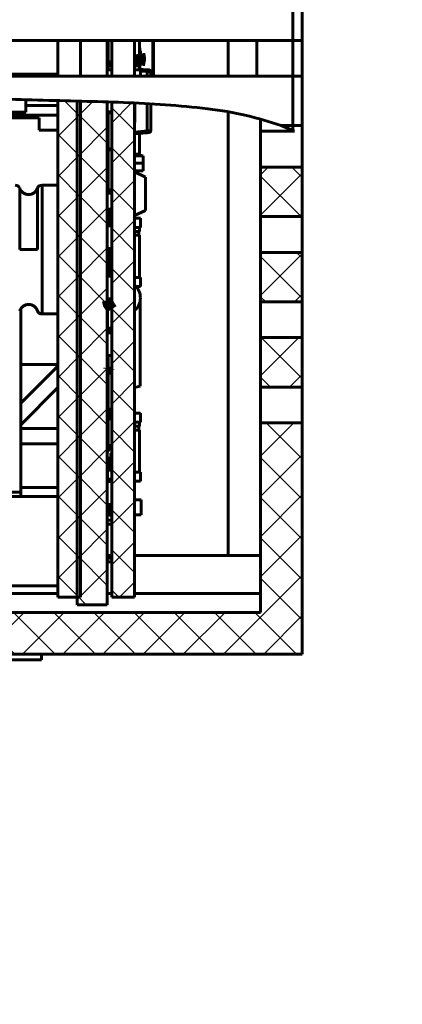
# Model space of a CAD drawing. Header units: millimetres. Extents: x 0 to 420, y 0 to 297.
# Tile 45 of 66: x 227 to 247, y 161 to 213. Entities that reach past the tile are written whole.
import ezdxf

# ---------------------------------------------------------------- set-up
doc = ezdxf.new("R2010")
doc.units = ezdxf.units.MM
doc.linetypes.add('K5LT_BASIC', pattern=[0])
doc.layers.add('Системный слой', color=7, linetype='Continuous')
pattern_1 = [(45, (-10.49340000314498, -64.3477933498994), (-1.060660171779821, 1.060660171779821), []), (135, (-10.49340000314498, -64.3477933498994), (-1.060660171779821, -1.060660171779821), [])]

msp = doc.modelspace()

# ---------------------------------------------------------------- hatches: boundary and pattern name
at = {"layer": 'Системный слой'}
h = msp.add_hatch(dxfattribs=at)
h.set_pattern_fill('', color=256, angle=45, style=0, pattern_type=0)
h.set_pattern_definition(pattern_1)
h.paths.add_polyline_path([(200.6041593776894, 182.0039005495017), (199.6041593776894, 182.0039005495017), (199.6041593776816, 209.8486163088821), (198.854368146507, 209.7463388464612), (198.1208267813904, 209.6278355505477), (197.4041593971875, 209.4923573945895), (197.4041593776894, 184.8039005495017), (195.1981620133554, 184.8039005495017), (195.1981620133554, 182.8039005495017), (197.9041593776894, 182.8039005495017), (197.9041593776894, 179.8039005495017), (242.0541593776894, 179.8039005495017), (242.0541593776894, 192.0034988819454), (239.8541593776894, 192.0034988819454), (239.8541593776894, 182.0039005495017), (204.7041593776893, 182.0039005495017), (204.7041593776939, 210.168081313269), (204.3013967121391, 210.1614622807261), (203.9013739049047, 210.1523055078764), (203.504159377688, 210.1405288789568), (203.5041593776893, 182.0039005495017), (201.8041593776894, 182.0039005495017), (201.804159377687, 210.0563579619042), (201.4004837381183, 210.0273883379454), (201.000456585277, 209.9948830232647), (200.6041593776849, 209.9587442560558)])
h = msp.add_hatch(dxfattribs=at)
h.set_pattern_fill('', color=256, angle=45, style=0, pattern_type=0)
h.set_pattern_definition(pattern_1)
h.paths.add_polyline_path([(229.1541593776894, 182.8039005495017), (230.3541593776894, 182.8039005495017), (230.3541593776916, 208.9837968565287), (229.955970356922, 208.9938527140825), (229.5559212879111, 209.0037282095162), (229.1541593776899, 209.0135888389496)])
h = msp.add_hatch(dxfattribs=at)
h.set_pattern_fill('', color=256, angle=45, style=0, pattern_type=0)
h.set_pattern_definition(pattern_1)
h.paths.add_polyline_path([(230.1691601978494, 182.4039013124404), (231.7605997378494, 182.4039013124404), (231.7605997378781, 208.9438454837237), (231.2342375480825, 208.9598950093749), (230.70363776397, 208.9746476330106), (230.1691601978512, 208.9885078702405)])
h = msp.add_hatch(dxfattribs=at)
h.set_pattern_fill('', color=256, angle=45, style=0, pattern_type=0)
h.set_pattern_definition(pattern_1)
h.paths.add_polyline_path([(232.0041593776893, 182.8039005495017), (233.2041593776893, 182.8039005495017), (233.2041593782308, 208.8887752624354), (232.8073011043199, 208.9059046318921), (232.4072452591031, 208.921522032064), (232.0041593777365, 208.935815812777)])
h = msp.add_hatch(dxfattribs=at)
h.set_pattern_fill('', color=256, angle=45, style=0, pattern_type=0)
h.set_pattern_definition(pattern_1)
h.paths.add_polyline_path([(239.8541593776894, 202.8926843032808), (242.0541593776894, 202.8926843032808), (242.0541593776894, 205.5034988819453), (239.8541593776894, 205.5034988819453)])
h = msp.add_hatch(dxfattribs=at)
h.set_pattern_fill('', color=256, angle=45, style=0, pattern_type=0)
h.set_pattern_definition(pattern_1)
h.paths.add_polyline_path([(239.8541593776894, 198.3926843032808), (242.0541593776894, 198.3926843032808), (242.0541593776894, 201.0034988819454), (239.8541593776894, 201.0034988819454)])
h = msp.add_hatch(dxfattribs=at)
h.set_pattern_fill('', color=256, angle=45, style=0, pattern_type=0)
h.set_pattern_definition(pattern_1)
h.paths.add_polyline_path([(239.8541593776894, 193.8926843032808), (242.0541593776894, 193.8926843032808), (242.0541593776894, 196.5034988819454), (239.8541593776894, 196.5034988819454)])

# ---------------------------------------------------------------- linework, layer by layer
at = {"layer": 'Системный слой', "linetype": 'K5LT_BASIC', "lineweight": 60}
for p, q in [((241.5541593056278, 214.8039017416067), (241.5541593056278, 212.1930841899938)), ((242.0541584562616, 212.1930841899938), (242.0541584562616, 214.8039017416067)), ((241.5541593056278, 212.1930841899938), (204.8541592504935, 212.1930841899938)), ((229.1541598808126, 210.3039000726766), (229.1541598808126, 212.1930841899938)), ((230.3541597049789, 210.3039000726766), (230.3541597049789, 212.1930841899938)), ((231.7606002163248, 212.1930841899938), (231.7606002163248, 210.3039000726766)), ((231.8205997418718, 212.1930841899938), (231.8205997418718, 211.0541213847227)), ((232.0041596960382, 210.3039000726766), (232.0041596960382, 212.1930841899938)), ((233.2041595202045, 210.3039000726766), (233.2041595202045, 212.1930841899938)), ((233.4605991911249, 212.1930841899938), (233.4605991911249, 211.0541213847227)), ((234.1649584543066, 212.1930841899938), (234.1649584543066, 210.3039000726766)), ((234.2105988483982, 212.1930841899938), (234.2105988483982, 210.3039000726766)), ((238.1541594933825, 210.3039000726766), (238.1541594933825, 212.1930841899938)), ((239.654158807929, 212.1930841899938), (239.654158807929, 210.3039000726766)), ((241.5541593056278, 212.1930841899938), (242.0541584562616, 212.1930841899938)), ((241.5541593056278, 210.3039000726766), (241.5541593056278, 212.1930841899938)), ((242.0541584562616, 210.3039000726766), (242.0541584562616, 212.1930841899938)), ((231.7606002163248, 212.0038878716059), (231.8205997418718, 211.9975846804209)), ((233.4605991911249, 211.8039813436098), (233.4750346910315, 211.8039813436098)), ((233.4683664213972, 211.6336871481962), (233.5155993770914, 211.6336871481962)), ((233.4850855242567, 211.7939826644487), (233.4712311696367, 211.7939826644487)), ((233.4850855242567, 211.7939826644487), (233.4850855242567, 211.6336871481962)), ((233.5155993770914, 211.6336871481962), (233.5155993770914, 211.2215582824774)), ((231.8205997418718, 211.0541213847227), (232.0041596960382, 211.0541213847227)), ((231.8405989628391, 211.0541213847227), (231.8405989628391, 210.8541217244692)), ((233.2041595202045, 211.0541213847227), (233.4605991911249, 211.0541213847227)), ((233.4405999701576, 211.0541213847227), (233.4405999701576, 210.8541217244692)), ((233.5155993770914, 211.2140816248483), (233.4717322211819, 211.4876594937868)), ((233.4850855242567, 210.9850209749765), (233.4850855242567, 210.6774721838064)), ((233.5135132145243, 211.1536872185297), (233.5155993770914, 211.1536872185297)), ((233.5155993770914, 211.2066049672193), (233.5155993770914, 211.1536872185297)), ((231.7655995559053, 210.5614405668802), (231.7606002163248, 210.5614405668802)), ((231.7655995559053, 210.6341209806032), (231.7655995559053, 210.3039000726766)), ((232.0041596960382, 210.6341209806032), (231.7655995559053, 210.6341209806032)), ((231.8205997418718, 210.8541217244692), (231.8205997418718, 210.6341209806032)), ((232.0041596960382, 210.8541217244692), (231.8205997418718, 210.8541217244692)), ((231.8205997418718, 210.6341209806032), (232.0041596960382, 210.6341209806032)), ((232.0041596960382, 210.8541217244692), (231.8405989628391, 210.8541217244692)), ((233.4605991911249, 210.8541217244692), (233.2041595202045, 210.8541217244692)), ((233.2041595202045, 210.8541217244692), (233.4605991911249, 210.8541217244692)), ((233.4405999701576, 210.8541217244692), (233.2041595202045, 210.8541217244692)), ((233.5155993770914, 210.6341209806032), (233.2041595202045, 210.6341209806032)), ((233.2041595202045, 210.6341209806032), (233.5155993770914, 210.6341209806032)), ((233.2041595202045, 210.6341209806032), (233.4605991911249, 210.6341209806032)), ((233.4605991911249, 210.8541217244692), (233.4605991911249, 210.6341209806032)), ((233.8791411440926, 210.6429946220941), (233.4605991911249, 210.679614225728)), ((233.4605991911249, 210.6796105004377), (233.8791411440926, 210.6429946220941)), ((233.5155993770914, 210.6341209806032), (233.5155993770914, 210.3039000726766)), ((233.8802494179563, 210.5433729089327), (233.5155993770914, 210.5752762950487)), ((233.8791411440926, 210.6429946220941), (233.9693155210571, 210.635104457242)), ((233.9693155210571, 210.635104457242), (233.8791411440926, 210.6429946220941)), ((233.8802494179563, 210.5433729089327), (233.8802494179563, 210.3039000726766)), ((234.0606000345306, 210.5354864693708), (234.0606000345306, 210.3039000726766)), ((234.0607006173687, 210.5354864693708), (234.0606000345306, 210.5354864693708)), ((234.0607006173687, 210.5354864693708), (234.0607006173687, 210.3039000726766)), ((204.8541592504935, 210.3039000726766), (241.5541593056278, 210.3039000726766)), ((208.1691602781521, 210.4038421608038), (229.1541598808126, 210.4038421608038)), ((227.4691589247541, 210.4038421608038), (227.4691589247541, 210.3039000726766)), ((228.3230811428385, 210.4038421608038), (228.3230811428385, 210.3039522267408)), ((228.3230811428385, 210.3039522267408), (229.1541598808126, 210.3039522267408)), ((241.5541593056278, 210.3039000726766), (241.5541593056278, 207.6930862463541)), ((242.0541584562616, 210.3039000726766), (241.5541593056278, 210.3039000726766)), ((242.0541584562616, 207.6930862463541), (242.0541584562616, 210.3039000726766)), ((227.4691589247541, 209.0676289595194), (227.4691589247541, 208.4040839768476)), ((229.1541598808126, 182.8039002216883), (229.1541598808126, 209.0135898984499)), ((230.1691599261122, 182.4039009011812), (230.1691599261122, 208.9885075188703)), ((230.3541597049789, 182.8039002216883), (230.3541597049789, 208.9837950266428)), ((231.7606002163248, 182.4039009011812), (231.7606002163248, 208.9438450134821)), ((232.0041596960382, 182.8039002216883), (232.0041596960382, 208.9358170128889)), ((225.6506631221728, 208.4040839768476), (227.4691589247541, 208.4040839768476)), ((227.4691589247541, 208.4040839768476), (225.6887318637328, 208.4040839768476)), ((227.4691589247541, 208.7553229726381), (229.1541598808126, 208.7553229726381)), ((231.7606002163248, 208.4239807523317), (232.0041596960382, 208.4239807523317)), ((233.2041595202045, 182.8039002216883), (233.2041595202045, 208.8887740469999)), ((233.2205992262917, 208.8641796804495), (233.2205992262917, 207.8584407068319)), ((233.8802494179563, 207.4144233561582), (233.8802494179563, 208.8363666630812)), ((234.0606000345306, 207.4223097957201), (234.0606000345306, 208.828763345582)), ((234.1649584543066, 208.8396635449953), (234.0607006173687, 208.8305440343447)), ((234.0607006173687, 208.8287558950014), (234.0607006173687, 207.4223097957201)), ((238.1541594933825, 185.0039002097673), (238.1541594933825, 208.3917644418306)), ((225.6391584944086, 208.2542751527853), (229.1541598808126, 208.2542751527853)), ((228.1691595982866, 208.1040863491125), (225.6391584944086, 208.1040863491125)), ((228.1691595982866, 207.454086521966), (228.1691595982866, 208.1040863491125)), ((231.8105992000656, 208.0739822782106), (231.7606002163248, 208.0739822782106)), ((231.7606002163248, 208.0538098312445), (231.7655995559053, 208.0538098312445)), ((231.7655995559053, 207.8039881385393), (231.7655995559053, 208.0739822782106)), ((231.7856006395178, 207.8039881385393), (231.7856006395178, 208.0739822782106)), ((232.0041596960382, 208.3739836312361), (231.8105992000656, 208.3739836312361)), ((231.8105992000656, 208.3739836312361), (231.8105992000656, 206.4739812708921)), ((231.8105992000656, 208.3739836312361), (231.8105992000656, 208.0739822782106)), ((231.8105992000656, 208.0739822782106), (231.8105992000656, 206.7739826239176)), ((239.8541584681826, 207.3926825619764), (239.8541584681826, 208.0421757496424)), ((229.1541598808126, 207.454086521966), (228.1691595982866, 207.454086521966)), ((231.7606002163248, 207.8039881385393), (231.7805994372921, 207.8039881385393)), ((231.7805994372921, 207.8039881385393), (231.7606002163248, 207.8039881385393)), ((231.8105992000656, 207.553827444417), (231.7606002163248, 207.553827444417)), ((231.8105992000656, 207.353771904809), (231.7606002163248, 207.353771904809)), ((231.7856006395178, 207.8039881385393), (231.7655995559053, 207.8039881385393)), ((231.8105992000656, 207.8039881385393), (231.7805994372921, 207.8039881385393)), ((231.7805994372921, 207.8039881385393), (231.7805994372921, 207.553827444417)), ((231.8105992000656, 207.8039881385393), (231.7856006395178, 207.8039881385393)), ((233.2205992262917, 207.8584407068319), (233.2041595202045, 207.8584407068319)), ((233.2041595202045, 207.3552731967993), (233.8802494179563, 207.4144233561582)), ((234.0607006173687, 207.4223097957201), (234.0606000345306, 207.4223097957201)), ((239.8541584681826, 207.3926825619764), (241.6512664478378, 207.3926825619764)), ((239.8541584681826, 205.5034984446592), (239.8541584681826, 207.3926825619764)), ((241.5541593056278, 207.6930862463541), (240.9367594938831, 207.6930862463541)), ((241.5541593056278, 207.437561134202), (240.9367594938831, 207.6930862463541)), ((241.5303137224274, 207.4435364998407), (241.6512664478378, 207.3926825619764)), ((241.5541593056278, 207.6930862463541), (242.0541584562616, 207.6930862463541)), ((241.5541593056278, 207.437561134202), (241.5541593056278, 207.6930862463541)), ((242.0541584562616, 205.5034984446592), (242.0541584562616, 207.6930862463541)), ((231.7606002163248, 206.9537725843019), (231.8105992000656, 206.9537725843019)), ((231.8105992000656, 206.8287816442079), (231.7606002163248, 206.8287816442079)), ((231.7655995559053, 206.8287816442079), (231.7655995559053, 206.9537725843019)), ((231.7975997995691, 206.8287816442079), (231.7975997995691, 206.9537725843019)), ((233.8791411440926, 207.3148016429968), (233.2041595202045, 207.2557483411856)), ((233.4605991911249, 206.183706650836), (233.4605991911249, 207.2781857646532)), ((231.7606002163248, 206.7739826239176), (231.8105992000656, 206.7739826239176)), ((232.0041596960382, 206.4239841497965), (231.7606002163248, 206.4239841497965)), ((231.7606002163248, 206.4038117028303), (231.8105992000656, 206.4038117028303)), ((231.8105992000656, 206.7739826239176), (231.8105992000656, 206.4739812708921)), ((231.8105992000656, 206.4739812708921), (232.0041596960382, 206.4739812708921)), ((231.8105992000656, 204.303774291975), (231.8105992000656, 206.4239841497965)), ((231.7805994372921, 206.0589802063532), (231.7606002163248, 206.0589802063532)), ((231.7606002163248, 206.0278293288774), (231.7766003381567, 206.0278293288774)), ((231.7606002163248, 206.0038086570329), (231.8105992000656, 206.0038086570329)), ((231.7766003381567, 206.0438294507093), (231.7766003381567, 206.0278293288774)), ((231.7766003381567, 206.0438294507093), (231.8105992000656, 206.0438294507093)), ((231.8105992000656, 206.0438294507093), (231.7766003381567, 206.0438294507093)), ((231.7766003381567, 206.0038086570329), (231.7766003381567, 206.0278293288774)), ((231.7766003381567, 206.0278293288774), (231.8105992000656, 206.0278293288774)), ((231.7805994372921, 206.0789812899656), (231.7805994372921, 206.0589802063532)), ((231.7805994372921, 206.0789812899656), (231.8105992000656, 206.0789812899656)), ((231.7805994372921, 206.0589802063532), (231.8105992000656, 206.0589802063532)), ((231.7805994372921, 206.0438294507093), (231.7805994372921, 206.0589802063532)), ((233.5155993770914, 206.183706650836), (233.2041595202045, 206.183706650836)), ((233.2041595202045, 206.183706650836), (233.5155993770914, 206.183706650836)), ((233.2041595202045, 206.183706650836), (233.4605991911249, 206.183706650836)), ((233.6691595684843, 206.1040860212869), (233.2041595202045, 206.1040860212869)), ((233.5155993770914, 206.183706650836), (233.5155993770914, 206.1040860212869)), ((233.6691595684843, 205.7040867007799), (233.6691595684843, 206.1040860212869)), ((233.2041595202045, 205.7040867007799), (233.6691595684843, 205.7040867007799)), ((233.2041595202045, 205.3040836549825), (233.6691595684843, 205.3040836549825)), ((233.6691595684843, 205.3040836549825), (233.6691595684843, 205.7040867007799)), ((242.0541584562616, 205.5034984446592), (239.8541584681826, 205.5034984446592)), ((239.8541584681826, 202.8926846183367), (239.8541584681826, 205.5034984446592)), ((242.0541584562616, 202.8926846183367), (242.0541584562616, 205.5034984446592)), ((231.7606002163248, 204.8038106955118), (231.8105992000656, 204.8038106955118)), ((233.2041595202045, 205.2467998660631), (233.7810691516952, 204.97778175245)), ((233.7810691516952, 204.9777780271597), (233.2041595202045, 205.2467961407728)), ((233.7810691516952, 203.210396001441), (233.7810691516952, 204.9777780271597)), ((227.1445706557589, 204.3871127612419), (227.1445706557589, 201.1537805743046)), ((228.0873801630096, 201.1537805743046), (228.0873801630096, 204.3871127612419)), ((229.1541598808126, 204.5537803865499), (228.3230811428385, 204.5537803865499)), ((228.3230811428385, 204.5537803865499), (228.3230811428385, 197.7537807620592)), ((231.8105992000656, 204.6537746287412), (231.7606002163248, 204.6537746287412)), ((231.8105992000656, 204.6537727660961), (231.7606002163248, 204.6537727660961)), ((231.7606002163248, 204.253773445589), (232.0041596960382, 204.253773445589)), ((231.8105992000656, 204.303774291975), (231.8105992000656, 204.6537727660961)), ((232.0041596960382, 204.303774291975), (231.8105992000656, 204.303774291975)), ((231.9605998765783, 204.1559100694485), (231.9605998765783, 204.253773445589)), ((231.9605998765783, 204.1559100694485), (231.7606002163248, 204.1559100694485)), ((231.7810688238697, 204.1538034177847), (231.7606002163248, 204.1538034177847)), ((232.0041596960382, 204.1288588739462), (231.7637331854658, 204.1288588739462)), ((231.7637331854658, 204.1288588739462), (231.7805994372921, 204.1288588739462)), ((231.7637331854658, 204.1238595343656), (232.0041596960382, 204.1238595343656)), ((231.7637331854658, 204.1238595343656), (231.7856006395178, 204.1238595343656)), ((231.7655995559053, 203.2823481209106), (231.7655995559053, 204.1254260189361)), ((231.7810688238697, 204.1288588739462), (231.7810688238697, 204.1559100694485)), ((231.8606000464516, 204.1559100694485), (231.8606000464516, 204.1288588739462)), ((232.0041596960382, 204.1559100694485), (231.9605998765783, 204.1559100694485)), ((232.0041596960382, 203.2838587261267), (231.7636214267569, 203.2838587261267)), ((232.0041596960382, 203.2788593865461), (231.7636214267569, 203.2788593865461)), ((231.7805994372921, 203.2788593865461), (231.7640330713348, 203.2788593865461)), ((231.8622000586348, 203.1024966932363), (231.8622000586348, 203.2788593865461)), ((233.2084007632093, 203.6796000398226), (233.2041595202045, 203.6811441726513)), ((233.2041595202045, 203.6811423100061), (233.2083989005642, 203.6796000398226)), ((233.2083989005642, 203.6796000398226), (233.2084007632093, 199.1471939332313)), ((233.2084007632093, 199.1471939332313), (233.2084007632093, 203.6796000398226)), ((233.2084007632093, 203.4128990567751), (233.2084007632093, 202.9810987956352)), ((233.2084007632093, 202.9810987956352), (233.2084007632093, 203.4128990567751)), ((233.2084007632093, 202.9433541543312), (233.7810691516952, 203.210396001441)), ((231.7606002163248, 203.1024966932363), (231.8622000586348, 203.1024966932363)), ((232.0041596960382, 203.1024966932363), (231.8622000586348, 203.1024966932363)), ((231.8622000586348, 202.4039879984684), (231.8622000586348, 203.1024966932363)), ((233.5155993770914, 202.8037060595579), (233.2084007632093, 202.8037060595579)), ((233.2084007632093, 202.8037060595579), (233.5155993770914, 202.8037060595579)), ((233.5155993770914, 202.3237061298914), (233.5155993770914, 202.8037060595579)), ((239.8541584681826, 202.8926846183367), (242.0541584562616, 202.8926846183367)), ((239.8541584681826, 201.0034986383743), (239.8541584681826, 202.8926846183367)), ((242.0541584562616, 201.0034986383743), (242.0541584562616, 202.8926846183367)), ((232.0041596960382, 202.4039879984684), (231.7606002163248, 202.4039879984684)), ((233.2084007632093, 202.3237061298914), (233.5155993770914, 202.3237061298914)), ((233.4605991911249, 202.1037072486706), (233.4605991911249, 202.3237061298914)), ((233.4605991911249, 202.1037072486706), (233.2084007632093, 202.1037072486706)), ((233.2084007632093, 201.9037057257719), (233.4405999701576, 201.9037057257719)), ((233.4605991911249, 201.9037057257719), (233.2084007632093, 201.9037057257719)), ((233.2084007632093, 201.9037057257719), (233.4605991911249, 201.9037057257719)), ((233.4405999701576, 201.9037057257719), (233.4405999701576, 202.1037072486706)), ((233.4605991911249, 199.6837065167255), (233.4605991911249, 201.9037057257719)), ((228.0873801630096, 201.1537805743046), (227.1445706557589, 201.1537805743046)), ((232.0041596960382, 201.2039881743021), (231.7606002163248, 201.2039881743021)), ((231.7655995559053, 200.968896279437), (231.7655995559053, 201.2039881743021)), ((231.8622000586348, 200.968896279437), (231.8622000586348, 201.2039881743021)), ((231.7606002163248, 201.0438006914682), (231.7655995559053, 201.0438006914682)), ((231.7606002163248, 200.968896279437), (231.8622000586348, 200.968896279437)), ((232.0041596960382, 200.968896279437), (231.7606002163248, 200.968896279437)), ((231.8622000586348, 200.5624969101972), (231.8622000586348, 200.968896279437)), ((232.0041596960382, 200.968896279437), (231.8622000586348, 200.968896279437)), ((242.0541584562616, 201.0034986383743), (239.8541584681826, 201.0034986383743)), ((239.8541584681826, 198.3926848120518), (239.8541584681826, 201.0034986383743)), ((242.0541584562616, 198.3926848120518), (242.0541584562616, 201.0034986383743)), ((231.7606002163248, 200.5624969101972), (231.8622000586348, 200.5624969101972)), ((231.7606002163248, 200.3539868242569), (231.7805994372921, 200.3539868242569)), ((231.8622000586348, 200.2037793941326), (231.7606002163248, 200.2037793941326)), ((231.8622000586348, 200.3838655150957), (231.7636214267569, 200.3838655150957)), ((231.8622000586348, 200.37886431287), (231.7636214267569, 200.37886431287)), ((231.7805994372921, 200.37886431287), (231.7640330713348, 200.37886431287)), ((231.7655995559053, 200.3823549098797), (231.7655995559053, 200.5624969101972)), ((231.7805994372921, 200.3788661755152), (231.7805994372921, 200.3539868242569)), ((231.7805994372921, 200.3539868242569), (231.7805994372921, 200.3339857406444)), ((231.7805994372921, 200.3539868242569), (231.8622000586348, 200.3539868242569)), ((231.7805994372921, 200.3339857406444), (231.8622000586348, 200.3339857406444)), ((231.8205997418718, 200.3339857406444), (231.8205997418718, 200.2037793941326)), ((232.0041596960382, 200.5624969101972), (231.8622000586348, 200.5624969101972)), ((231.8622000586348, 199.7439835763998), (231.8622000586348, 200.5624969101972)), ((231.8622000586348, 199.9037799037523), (231.7606002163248, 199.9037799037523)), ((232.0041596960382, 199.7439835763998), (231.7606002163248, 199.7439835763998)), ((233.5155993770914, 199.6837065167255), (233.2084007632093, 199.6837065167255)), ((233.2084007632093, 199.6837065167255), (233.5155993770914, 199.6837065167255)), ((233.2084007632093, 199.6837065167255), (233.4605991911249, 199.6837065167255)), ((233.5155993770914, 199.6837065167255), (233.5155993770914, 199.203706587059)), ((233.2041595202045, 199.1456498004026), (233.2084007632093, 199.1471939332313)), ((233.2775104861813, 199.203706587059), (233.5155993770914, 199.203706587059)), ((232.0041596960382, 198.5439837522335), (231.7606002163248, 198.5439837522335)), ((231.7805994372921, 198.4988220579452), (231.7805994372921, 198.5439837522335)), ((233.5106000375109, 198.5103238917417), (233.5106000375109, 193.9427789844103)), ((227.1991619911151, 188.3493375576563), (227.1991629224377, 198.0299458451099)), ((231.7606002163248, 198.4988220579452), (231.7805994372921, 198.4988220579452)), ((231.8005241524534, 198.3589895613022), (231.7606002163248, 198.3589895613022)), ((231.7606002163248, 198.3589895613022), (231.7928779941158, 198.3589895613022)), ((231.7805994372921, 198.2089758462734), (231.7606002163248, 198.2089758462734)), ((231.7805994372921, 198.4788228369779), (231.7805994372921, 198.4988220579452)), ((232.0041596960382, 198.4988220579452), (231.7805994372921, 198.4988220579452)), ((232.0041596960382, 198.4788228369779), (231.7805994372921, 198.4788228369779)), ((231.7805994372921, 198.2289750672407), (231.7805994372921, 198.2089758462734)), ((231.7805994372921, 198.2289750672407), (231.8499140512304, 198.2289750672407)), ((231.7805994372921, 196.9989754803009), (231.7805994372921, 198.2089758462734)), ((231.7805994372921, 198.2089758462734), (231.8597078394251, 198.2089758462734)), ((231.7928779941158, 198.3589895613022), (231.8005241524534, 198.3589895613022)), ((239.8541584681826, 198.3926848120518), (242.0541584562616, 198.3926848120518)), ((239.8541584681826, 196.5034988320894), (239.8541584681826, 198.3926848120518)), ((242.0541584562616, 196.5034988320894), (242.0541584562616, 198.3926848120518)), ((228.3230811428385, 197.7537807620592), (229.1541598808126, 197.7537807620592)), ((231.7606002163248, 196.9989754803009), (231.7805994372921, 196.9989754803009)), ((231.7805994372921, 196.9789743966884), (231.7805994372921, 196.9989754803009)), ((232.0041596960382, 196.9989754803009), (231.7805994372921, 196.9989754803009)), ((231.7805994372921, 196.9789743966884), (232.0041596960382, 196.9789743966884)), ((232.0041596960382, 196.9039992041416), (231.7606002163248, 196.9039992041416)), ((231.7606002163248, 196.7538104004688), (232.0041596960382, 196.7538104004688)), ((231.8105992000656, 196.7538104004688), (231.7606002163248, 196.7538104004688)), ((232.0041596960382, 196.7538104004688), (231.8105992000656, 196.7538104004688)), ((231.9598380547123, 196.7538104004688), (231.9598380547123, 196.9039992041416)), ((231.9921158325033, 196.7538104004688), (231.9921158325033, 196.9039992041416)), ((242.0541584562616, 196.5034988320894), (239.8541584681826, 196.5034988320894)), ((239.8541584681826, 193.8926850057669), (239.8541584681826, 196.5034988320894)), ((242.0541584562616, 193.8926850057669), (242.0541584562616, 196.5034988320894)), ((231.7606002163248, 195.5538105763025), (232.0041596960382, 195.5538105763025)), ((231.8105992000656, 194.7938066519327), (231.8105992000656, 195.5538105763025)), ((229.1541598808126, 195.0890526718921), (227.1991619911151, 195.0890526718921)), ((227.1991619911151, 193.04079120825), (229.1541598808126, 194.995788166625)), ((231.8105992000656, 195.093806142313), (231.7606002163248, 195.093806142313)), ((231.7805994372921, 195.093806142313), (231.7805994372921, 195.3467775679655)), ((231.8105992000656, 194.7938066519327), (231.8105992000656, 195.093806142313)), ((231.8976592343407, 194.8903997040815), (231.8903278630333, 194.8878106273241)), ((231.8976592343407, 194.8903997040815), (232.0041596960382, 194.9189372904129)), ((231.7805994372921, 194.7439790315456), (231.7606002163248, 194.7439790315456)), ((231.7606002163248, 194.6839925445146), (232.0041596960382, 194.6839925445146)), ((231.7805994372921, 194.7439790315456), (231.7805994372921, 194.7639782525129)), ((231.7805994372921, 194.7639782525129), (232.0041596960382, 194.7639782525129)), ((232.0041596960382, 194.7639782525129), (231.7805994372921, 194.7639782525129)), ((231.7805994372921, 194.6839925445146), (231.7805994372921, 194.7439790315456)), ((232.0041596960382, 194.7439790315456), (231.7805994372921, 194.7439790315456)), ((231.8606000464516, 194.7938066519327), (231.8105992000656, 194.7938066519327)), ((231.8105992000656, 194.6339916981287), (231.8105992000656, 192.733993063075)), ((232.0041596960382, 194.6339916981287), (231.8105992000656, 194.6339916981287)), ((231.8105992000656, 194.6339916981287), (231.8105992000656, 194.3339922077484)), ((231.8606000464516, 194.814193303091), (231.8606000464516, 194.8421050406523)), ((231.8606000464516, 194.7639782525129), (231.8606000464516, 194.814193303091)), ((232.0041596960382, 194.7740477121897), (231.9665789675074, 194.7639782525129)), ((227.1991619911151, 191.9094205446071), (229.1541598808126, 193.8644175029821)), ((231.8105992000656, 194.3339922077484), (231.7606002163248, 194.3339922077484)), ((231.7805994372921, 194.2639791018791), (231.7606002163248, 194.2639791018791)), ((231.7655995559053, 194.2040056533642), (231.7606002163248, 194.2040056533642)), ((231.7655995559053, 193.2639789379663), (231.7655995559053, 194.2639791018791)), ((231.7805994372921, 194.2639791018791), (231.7805994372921, 194.3339922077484)), ((231.8105992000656, 194.2639791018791), (231.7805994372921, 194.2639791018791)), ((231.7856006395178, 193.2639789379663), (231.7856006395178, 194.2639791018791)), ((231.8105992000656, 194.3339922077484), (231.8105992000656, 193.0339925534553)), ((233.5106000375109, 193.9427789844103), (233.2041595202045, 193.8776441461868)), ((239.8541584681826, 193.8926850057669), (242.0541584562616, 193.8926850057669)), ((239.8541584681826, 192.0034990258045), (239.8541584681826, 193.8926850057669)), ((242.0541584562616, 192.0034990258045), (242.0541584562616, 193.8926850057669)), ((231.7655995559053, 193.7544450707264), (231.7606002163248, 193.7544450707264)), ((231.7606002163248, 193.7544450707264), (231.7655995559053, 193.7544450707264)), ((231.7655995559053, 193.3544457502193), (231.7606002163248, 193.3544457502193)), ((231.7606002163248, 193.2639789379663), (231.7805994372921, 193.2639789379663)), ((231.7805994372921, 193.2639789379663), (231.7606002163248, 193.2639789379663)), ((231.7606002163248, 193.0339925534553), (231.8105992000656, 193.0339925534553)), ((231.7856006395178, 193.2639789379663), (231.7655995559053, 193.2639789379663)), ((231.8105992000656, 193.2639789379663), (231.7805994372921, 193.2639789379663)), ((231.7805994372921, 193.2639789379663), (231.7805994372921, 193.0339925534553)), ((231.8105992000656, 193.2639789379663), (231.7856006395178, 193.2639789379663)), ((231.8105992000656, 193.0339925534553), (231.8105992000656, 192.733993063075)), ((232.0041596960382, 192.6839922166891), (231.7606002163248, 192.6839922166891)), ((231.9105990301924, 192.3994452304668), (231.7606002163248, 192.3994452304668)), ((231.7805994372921, 192.2489751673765), (231.7805994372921, 192.3994452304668)), ((231.8105992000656, 192.733993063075), (232.0041596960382, 192.733993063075)), ((231.8606000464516, 192.3633788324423), (231.8606000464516, 192.3994452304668)), ((231.8976592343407, 192.3633788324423), (231.8606000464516, 192.3633788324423)), ((231.8606000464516, 192.2946956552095), (231.8606000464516, 192.3633788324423)), ((231.8606000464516, 192.2667857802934), (231.8606000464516, 192.2946956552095)), ((231.8976592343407, 192.3994452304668), (231.8976592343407, 192.3633788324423)), ((231.8976592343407, 192.3633788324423), (232.0041596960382, 192.3348412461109)), ((231.9105990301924, 192.6839922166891), (231.9105990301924, 192.3994452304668)), ((231.9551218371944, 192.3994452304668), (231.9105990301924, 192.3994452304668)), ((231.9551218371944, 192.6839922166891), (231.9551218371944, 192.3994452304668)), ((232.0041596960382, 192.3994452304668), (231.9551218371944, 192.3994452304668)), ((233.5155993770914, 192.5237078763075), (233.2041595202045, 192.5237078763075)), ((233.2041595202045, 192.5237078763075), (233.5155993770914, 192.5237078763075)), ((233.5155993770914, 192.043707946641), (233.5155993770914, 192.5237078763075)), ((231.7606002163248, 192.2489751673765), (231.7805994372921, 192.2489751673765)), ((231.7606002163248, 192.1718709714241), (231.7926004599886, 192.1718709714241)), ((231.7805994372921, 192.2289740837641), (231.7805994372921, 192.2489751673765)), ((231.8638801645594, 192.2489751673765), (231.7805994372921, 192.2489751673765)), ((231.7805994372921, 192.2289740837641), (231.8778835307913, 192.2289740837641)), ((231.7926004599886, 192.2038712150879), (231.7926004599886, 192.1718709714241)), ((231.7926004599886, 192.2038712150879), (231.8105992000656, 192.2038712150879)), ((231.8105992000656, 192.2038712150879), (231.7926004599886, 192.2038712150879)), ((231.7926004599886, 192.1718709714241), (231.8105992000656, 192.1718709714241)), ((231.7926004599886, 191.1039997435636), (231.7926004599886, 192.1718709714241)), ((231.8105992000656, 192.2289759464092), (231.8105992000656, 191.1039997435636)), ((231.8105992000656, 192.2289759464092), (231.8105992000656, 190.8040002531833)), ((232.0041596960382, 192.1899535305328), (231.8976592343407, 192.218489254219)), ((233.2041595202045, 192.043707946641), (233.5155993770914, 192.043707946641)), ((233.4605991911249, 191.823707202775), (233.2041595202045, 191.823707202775)), ((233.4405999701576, 191.6237075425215), (233.4405999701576, 191.823707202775)), ((233.4605991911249, 191.823707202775), (233.4605991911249, 192.043707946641)), ((242.0541584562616, 192.0034990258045), (239.8541584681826, 192.0034990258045)), ((239.8541584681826, 182.0039006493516), (239.8541584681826, 192.0034990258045)), ((242.0541584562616, 179.8039006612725), (242.0541584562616, 192.0034990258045)), ((227.1991619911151, 191.7037398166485), (229.1541598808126, 191.7037398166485)), ((233.2041595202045, 191.6237075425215), (233.4405999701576, 191.6237075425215)), ((233.4605991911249, 191.6237075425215), (233.2041595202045, 191.6237075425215)), ((233.2041595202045, 191.6237075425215), (233.4605991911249, 191.6237075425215)), ((233.4605991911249, 189.4037083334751), (233.4605991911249, 191.6237075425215)), ((227.1991619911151, 190.9037411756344), (229.1541598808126, 190.9037411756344)), ((231.7606002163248, 191.1039997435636), (231.8105992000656, 191.1039997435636)), ((232.0041596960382, 190.7539994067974), (231.7606002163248, 190.7539994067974)), ((231.7926004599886, 190.6358704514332), (231.7926004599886, 190.7539994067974)), ((231.8105992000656, 191.1039997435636), (231.8105992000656, 190.8040002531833)), ((231.8105992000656, 190.8040002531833), (232.0041596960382, 190.8040002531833)), ((231.8220768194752, 190.5480057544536), (232.0041596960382, 190.7228410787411)), ((231.8606000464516, 190.7539994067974), (231.8606000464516, 190.7463588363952)), ((232.0041596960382, 190.7463588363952), (231.8606000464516, 190.7463588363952)), ((231.7606002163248, 190.6358704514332), (231.7926004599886, 190.6358704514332)), ((231.7926004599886, 190.6038720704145), (231.7926004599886, 190.6358704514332)), ((231.9135848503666, 190.6358704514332), (231.7926004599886, 190.6358704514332)), ((231.8802584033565, 190.6038720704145), (231.7926004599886, 190.6038720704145)), ((231.8220768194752, 190.5480057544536), (231.8220768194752, 190.6038720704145)), ((231.8606000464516, 190.6038720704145), (231.8606000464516, 190.5849941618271)), ((232.0041596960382, 190.4455695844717), (231.9605998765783, 190.4037420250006)), ((231.9605998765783, 190.4037420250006), (231.9605998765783, 190.1463579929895)), ((231.9605998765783, 190.1463579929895), (231.7606002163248, 190.1463579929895)), ((231.8606000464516, 189.963807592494), (231.7606002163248, 189.963807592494)), ((231.7606002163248, 189.7268754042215), (231.8220768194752, 189.7268754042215)), ((231.8606000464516, 189.7268754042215), (231.7606002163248, 189.7268754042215)), ((231.8105992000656, 190.1239820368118), (231.8105992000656, 189.963807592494)), ((232.0041596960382, 190.1239820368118), (231.8105992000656, 190.1239820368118)), ((231.8105992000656, 189.9138086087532), (231.8606000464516, 189.9138086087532)), ((231.8105992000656, 189.7268754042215), (231.8105992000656, 189.9138086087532)), ((231.8220768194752, 189.7268754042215), (231.8606000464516, 189.7268754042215)), ((231.8220768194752, 189.7268754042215), (231.8220768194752, 189.528811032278)), ((231.8606000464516, 190.0268748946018), (231.8606000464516, 189.528811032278)), ((232.0041596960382, 190.0268748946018), (231.8606000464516, 190.0268748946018)), ((231.9605998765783, 190.1739828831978), (232.0041596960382, 190.1739828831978)), ((231.7805994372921, 189.5088099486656), (231.7606002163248, 189.5088099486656)), ((231.7805994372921, 189.5088099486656), (231.7805994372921, 189.528811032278)), ((231.7805994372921, 189.528811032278), (232.0041596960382, 189.528811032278)), ((232.0041596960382, 189.528811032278), (231.7805994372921, 189.528811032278)), ((231.7805994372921, 189.0288100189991), (231.7805994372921, 189.5088099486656)), ((231.7805994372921, 189.5088099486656), (232.0041596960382, 189.5088099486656)), ((233.5155993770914, 189.4037083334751), (233.2041595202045, 189.4037083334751)), ((233.2041595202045, 189.4037083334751), (233.5155993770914, 189.4037083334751)), ((233.2041595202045, 189.4037083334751), (233.4605991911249, 189.4037083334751)), ((233.5155993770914, 189.4037083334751), (233.5155993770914, 188.923707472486)), ((231.7805994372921, 189.0288100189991), (231.7606002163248, 189.0288100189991)), ((231.7606002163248, 188.9038041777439), (232.0041596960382, 188.9038041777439)), ((231.8105992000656, 188.9038041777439), (231.7606002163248, 188.9038041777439)), ((231.7655995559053, 188.9038041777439), (231.7655995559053, 189.0288100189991)), ((232.0041596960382, 189.0288100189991), (231.7805994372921, 189.0288100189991)), ((231.7856006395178, 188.9038041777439), (231.7856006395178, 189.0288100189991)), ((232.0041596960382, 188.9038041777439), (231.8105992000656, 188.9038041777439)), ((233.2041595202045, 188.923707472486), (233.5155993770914, 188.923707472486)), ((225.6391584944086, 188.3493375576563), (227.1991619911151, 188.3493375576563)), ((229.1541598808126, 188.1139485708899), (225.8691607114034, 188.1139485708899)), ((229.1541598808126, 188.5890525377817), (227.1991619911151, 188.5890525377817)), ((227.1991619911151, 188.5890506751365), (229.1541598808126, 188.5890506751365)), ((227.1991619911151, 188.3493375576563), (227.1991619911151, 188.1139485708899)), ((228.8691658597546, 188.5890525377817), (229.1541598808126, 188.5890525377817)), ((229.1541598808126, 188.5890506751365), (228.8691658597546, 188.5890506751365)), ((231.7606002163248, 187.7038043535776), (232.0041596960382, 187.7038043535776)), ((231.7805994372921, 187.5488099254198), (231.7805994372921, 187.7038043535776)), ((233.2041595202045, 187.9493363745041), (233.5491623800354, 187.9493363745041)), ((233.5491623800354, 187.1493358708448), (233.5491623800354, 187.9493363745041)), ((231.7606002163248, 187.5488099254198), (231.7805994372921, 187.5488099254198)), ((231.7606002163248, 187.4268755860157), (231.8220768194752, 187.4268755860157)), ((231.7606002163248, 187.1493358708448), (231.8606000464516, 187.1493358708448)), ((231.7805994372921, 187.5488099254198), (231.7805994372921, 187.5288107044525)), ((232.0041596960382, 187.5488099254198), (231.7805994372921, 187.5488099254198)), ((231.7805994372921, 187.5288107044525), (232.0041596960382, 187.5288107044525)), ((231.8220768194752, 187.4268755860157), (231.8220768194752, 187.5288107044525)), ((231.8220768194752, 187.4268755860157), (231.8606000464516, 187.4268755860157)), ((231.8606000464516, 187.5288107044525), (231.8606000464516, 187.1268751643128)), ((232.0041596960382, 187.1268751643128), (231.8606000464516, 187.1268751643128)), ((233.2041595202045, 187.1493358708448), (233.5491623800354, 187.1493358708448)), ((232.0041596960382, 186.8639488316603), (231.7606002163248, 186.8639488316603)), ((232.0041596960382, 186.6639482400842), (231.7606002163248, 186.6639482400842)), ((231.7606002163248, 185.0039002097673), (232.0041596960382, 185.0039002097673)), ((233.2041595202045, 185.0039002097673), (239.8541584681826, 185.0039002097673)), ((232.0041596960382, 184.8639485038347), (231.7606002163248, 184.8639485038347)), ((232.0041596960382, 184.6639488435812), (231.7606002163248, 184.6639488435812)), ((204.7041595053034, 183.0039008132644), (229.1541598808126, 183.0039008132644)), ((229.1541598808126, 183.4139491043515), (225.8691607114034, 183.4139491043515)), ((229.1541598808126, 183.4139481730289), (225.8691607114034, 183.4139481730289)), ((231.7606002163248, 183.0039008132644), (232.0041596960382, 183.0039008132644)), ((233.2041595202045, 183.0039008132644), (239.8541584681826, 183.0039008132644)), ((230.3541597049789, 182.8039002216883), (229.1541598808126, 182.8039002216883)), ((230.1691599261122, 182.4039009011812), (231.7606002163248, 182.4039009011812)), ((233.2041595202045, 182.8039002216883), (232.0041596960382, 182.8039002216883)), ((204.7041595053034, 182.0039006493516), (239.8541584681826, 182.0039006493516)), ((197.9041589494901, 179.8039006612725), (242.0541584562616, 179.8039006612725)), ((228.3041585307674, 179.8039006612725), (228.3041585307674, 179.5039007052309)), ((228.3041585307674, 179.8039006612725), (228.3041585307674, 179.5039007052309)), ((228.3041585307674, 179.5039007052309), (226.6541594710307, 179.5039007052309))]:
    msp.add_line(p, q, dxfattribs=at)
at = {"layer": 'Системный слой', "linetype": 'K5LT_BASIC', "const_width": 0.6}
for points in [[(233.4530070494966, 210.8890947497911), (233.5155993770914, 211.2140816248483), (233.4717322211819, 211.4876594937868)], [(232.0041596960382, 198.0032560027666), (231.8322058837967, 198.268882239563), (231.7744210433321, 198.4798007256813)], [(231.8631071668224, 194.8577419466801), (231.861266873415, 194.8502485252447), (231.8606000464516, 194.8421050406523)], [(231.8886105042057, 192.2218811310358), (231.8899646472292, 192.2212422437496), (231.8976592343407, 192.218489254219)]]:
    msp.add_lwpolyline(points, dxfattribs=at)
at = {"layer": 'Системный слой', "linetype": 'K5LT_BASIC', "lineweight": 60}
for points in [[(233.9909520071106, 210.6307682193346), (233.9875340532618, 210.6317889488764), (233.9693155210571, 210.635104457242)], [(233.9909594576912, 210.6307644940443), (233.9875340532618, 210.6317889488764), (233.9693155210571, 210.635104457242)]]:
    msp.add_lwpolyline(points, dxfattribs=at)
for centre, radius, start, end in [((233.6234599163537, 210.5903331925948), 0.261048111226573, 349.636571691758, 11.63818646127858), ((233.9605997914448, 210.5354861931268), 0.09999999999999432, 0, 32.44037181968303), ((233.9605997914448, 210.5354855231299), 0.09999999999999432, 0, 32.4392846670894), ((233.6234599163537, 207.3674630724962), 0.2610481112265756, 348.3618135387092, 10.36342830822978), ((233.9605997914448, 207.4223116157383), 0.09999999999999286, 275.0000025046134, 0), ((231.780599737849, 206.0589812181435), 0.02000000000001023, 90, 180), ((231.776599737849, 206.02783100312), 0.01599999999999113, 90, 180), ((231.776599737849, 206.0278310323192), 0.01599999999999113, 90, 180), ((226.9088684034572, 204.3037800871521), 0.2499999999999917, 19.47121562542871, 89.99999499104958), ((227.6159752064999, 204.5537800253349), 0.5000000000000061, 199.4712156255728, 340.528774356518), ((228.3230819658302, 204.3037799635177), 0.2500000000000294, 89.99999499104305, 160.528774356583), ((231.780599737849, 200.353986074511), 0.01999999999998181, 180, 270), ((232.640599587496, 198.603730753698), 0.8750000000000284, 0, 49.54014584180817), ((232.640599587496, 198.6037307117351), 0.8750000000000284, 0, 49.54014584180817), ((232.640599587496, 198.6037307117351), 0.8750000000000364, 310.0958580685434, 0), ((227.6159746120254, 197.753780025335), 0.4999999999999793, 19.47121562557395, 160.528774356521), ((231.780599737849, 198.4988224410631), 0.01999999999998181, 180, 270), ((231.780599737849, 198.2089751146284), 0.02000000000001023, 90, 180), ((228.323081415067, 198.0037799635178), 0.2499999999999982, 199.4712156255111, 269.9999949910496), ((231.780599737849, 196.9989751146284), 0.01999999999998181, 180, 270), ((231.96059949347, 195.4339554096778), 0.1999999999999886, 180, 221.4097165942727), ((231.910599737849, 194.8421041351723), 0.04999999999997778, 104.9999999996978, 180), ((231.780599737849, 194.7439787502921), 0.01999999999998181, 90, 180), ((231.780599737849, 194.7439788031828), 0.02000000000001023, 90, 180), ((231.8986033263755, 194.8093778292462), 0.03830715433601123, 98.59017264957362, 172.7784194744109), ((231.8985999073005, 192.2995099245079), 0.03830361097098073, 187.2204359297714, 261.4141990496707), ((231.780599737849, 192.2489749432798), 0.01999999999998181, 180, 270), ((231.7925997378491, 192.1718712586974), 0.03200000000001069, 90, 180), ((231.7925997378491, 192.1718712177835), 0.03200000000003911, 90, 180), ((231.910599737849, 192.2667860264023), 0.05000000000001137, 180, 201.2888944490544), ((231.9605994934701, 190.4037428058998), 0.2000000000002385, 133.8370463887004, 180), ((231.96059949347, 190.4037427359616), 0.2000000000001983, 133.8370463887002, 180), ((231.7925997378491, 190.6358712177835), 0.03200000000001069, 180, 270), ((231.7805997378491, 189.5088103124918), 0.02000000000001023, 90, 178.7083521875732), ((231.780599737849, 189.508810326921), 0.01999999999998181, 90, 178.7083935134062), ((231.780599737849, 187.5488103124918), 0.01999999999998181, 180, 270)]:
    msp.add_arc(centre, radius, start, end, dxfattribs=at)
for points, knots in [([(233.4750346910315, 211.8039813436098), (233.4764137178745, 211.8037532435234), (233.4789917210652, 211.8033268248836), (233.4822691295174, 211.8011912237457), (233.4844220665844, 211.7979285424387), (233.4848546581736, 211.7953557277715), (233.4850855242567, 211.7939826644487)], [0, 0, 0, 0, 0.2681890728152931, 0.5013624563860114, 0.7338864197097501, 1, 1, 1, 1]), ([(234.0606000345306, 210.5354864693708), (234.0587859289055, 210.5355941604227), (234.0549064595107, 210.5358244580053), (234.0213255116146, 210.5374240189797), (233.9732926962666, 210.539446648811), (233.9232995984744, 210.5415207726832), (233.8948329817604, 210.5427454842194), (233.8802494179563, 210.5433729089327)], [0, 0, 0, 0, 0.2067131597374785, 0.4420566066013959, 0.70594163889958, 0.8493527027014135, 1, 1, 1, 1]), ([(234.0569939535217, 210.5356429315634), (234.0566594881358, 210.5459747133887), (234.0559706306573, 210.5672538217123), (234.0411860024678, 210.596651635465), (234.0175943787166, 210.6204531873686), (233.9967003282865, 210.6282612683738), (233.9864928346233, 210.6320757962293)], [0, 0, 0, 0, 0.2411709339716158, 0.4967102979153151, 0.7541249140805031, 1, 1, 1, 1]), ([(197.4041597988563, 209.4923567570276), (197.9459862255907, 209.5913541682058), (199.7739199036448, 209.9253369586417), (203.0402411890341, 210.170295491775), (207.2501720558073, 210.1929067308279), (211.7002339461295, 210.0008196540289), (216.3146023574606, 209.694278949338), (221.0192821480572, 209.3620015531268), (225.7344995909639, 209.0900563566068), (230.340473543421, 208.9896611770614), (234.114531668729, 208.8797531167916), (237.0117273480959, 208.607795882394), (239.0694172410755, 208.29032883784), (240.3336804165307, 207.8859724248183), (240.9367594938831, 207.6930862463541)], [0, 0, 0, 0, 0.03777961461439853, 0.12745526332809, 0.2241715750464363, 0.3265768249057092, 0.4329641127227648, 0.5414645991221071, 0.6501800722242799, 0.756947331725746, 0.8575867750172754, 0.9090548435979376, 0.9566173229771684, 1, 1, 1, 1]), ([(228.3230811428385, 210.3039522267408), (228.2944671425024, 210.306911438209), (228.237238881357, 210.3128298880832), (228.167905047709, 210.3519669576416), (228.1370114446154, 210.3888962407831), (228.1245082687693, 210.4038421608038)], [0, 0, 0, 0, 0.3731497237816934, 0.7463028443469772, 1, 1, 1, 1]), ([(233.8802494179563, 207.4144233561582), (233.8948329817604, 207.4150507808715), (233.9232995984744, 207.4162754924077), (233.9732926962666, 207.4183496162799), (234.0213255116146, 207.4203722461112), (234.0549064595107, 207.4219718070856), (234.0587859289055, 207.4222021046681), (234.0606000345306, 207.4223097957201)], [0, 0, 0, 0, 0.1506472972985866, 0.2940583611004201, 0.5579433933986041, 0.7932868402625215, 1, 1, 1, 1]), ([(233.8807616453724, 207.3166046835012), (233.9158865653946, 207.3202111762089), (233.9610256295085, 207.3248458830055), (234.0087356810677, 207.3489959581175), (234.0319485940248, 207.3678485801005), (234.0503708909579, 207.3926316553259), (234.0547769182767, 207.4122711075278), (234.0569939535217, 207.4221533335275)], [0, 0, 0, 0, 0.4443865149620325, 0.5710814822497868, 0.7082848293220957, 0.853214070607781, 1, 1, 1, 1]), ([(231.7805994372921, 204.1288588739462), (231.781296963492, 204.1287765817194), (231.7826835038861, 204.1286130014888), (231.7842423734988, 204.127446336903), (231.7851227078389, 204.1260941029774), (231.7855258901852, 204.1249875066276), (231.7855766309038, 204.1242218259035), (231.7856006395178, 204.1238595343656)], [0, 0, 0, 0, 0.3099553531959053, 0.6161282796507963, 0.7589542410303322, 0.8859461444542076, 1, 1, 1, 1]), ([(231.7805994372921, 203.2788593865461), (231.7812970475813, 203.2789407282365), (231.7826840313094, 203.2791024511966), (231.7842421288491, 203.2802720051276), (231.78512272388, 203.2816241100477), (231.7855258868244, 203.2827307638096), (231.7855766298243, 203.283496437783), (231.7856006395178, 203.2838587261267)], [0, 0, 0, 0, 0.3099059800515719, 0.6161528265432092, 0.7589696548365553, 0.8859534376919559, 1, 1, 1, 1]), ([(231.7620456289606, 200.3466275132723), (231.7620860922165, 200.3464911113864), (231.7625233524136, 200.3450171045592), (231.7641170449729, 200.3424910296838), (231.7667698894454, 200.3393323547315), (231.7700391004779, 200.3368826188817), (231.7735891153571, 200.3351803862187), (231.7772090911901, 200.3341658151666), (231.7794962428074, 200.3340443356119), (231.7805994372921, 200.3339857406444)], [0, 0, 0, 0, 0.01775159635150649, 0.1918300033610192, 0.3660532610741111, 0.5370513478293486, 0.7011741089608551, 0.855863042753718, 1, 1, 1, 1]), ([(231.7805994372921, 200.37886431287), (231.7812969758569, 200.378946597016), (231.7826835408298, 200.3791101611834), (231.7842422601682, 200.3802769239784), (231.7851231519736, 200.3816293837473), (231.7855256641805, 200.38273710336), (231.7855765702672, 200.3835032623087), (231.7856006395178, 200.3838655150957)], [0, 0, 0, 0, 0.3099007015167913, 0.6160196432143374, 0.7588204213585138, 0.8859662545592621, 1, 1, 1, 1]), ([(231.8976592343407, 194.8903997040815), (231.8962402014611, 194.888014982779), (231.8934810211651, 194.8833781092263), (231.8930775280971, 194.8590644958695), (231.8928815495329, 194.8472552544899)], [0, 0, 0, 0, 0.5142950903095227, 1, 1, 1, 1]), ([(231.8928815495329, 194.8472552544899), (231.8930774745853, 194.8328316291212), (231.89348082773, 194.8031375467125), (231.8962402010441, 194.7650822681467), (231.8976592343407, 194.7455119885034)], [0, 0, 0, 0, 0.4857407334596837, 1, 1, 1, 1]), ([(231.8976592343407, 192.3633788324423), (231.8962402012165, 192.3438078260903), (231.8934809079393, 192.3057522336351), (231.8930774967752, 192.2760585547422), (231.8928815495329, 192.2616355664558)], [0, 0, 0, 0, 0.5142741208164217, 1, 1, 1, 1]), ([(231.8631071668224, 192.251152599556), (231.8646907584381, 192.2473058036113), (231.867867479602, 192.2395890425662), (231.8759878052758, 192.2302343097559), (231.8856613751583, 192.2231224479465), (231.8930013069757, 192.2206749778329), (231.8965789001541, 192.2194820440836)], [0, 0, 0, 0, 0.254956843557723, 0.5114492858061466, 0.7618730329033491, 1, 1, 1, 1]), ([(231.8928815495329, 192.2616355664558), (231.8930775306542, 192.2498264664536), (231.8934810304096, 192.2255130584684), (231.8962402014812, 192.2208747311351), (231.8976592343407, 192.218489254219)], [0, 0, 0, 0, 0.4857031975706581, 1, 1, 1, 1]), ([(231.7621555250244, 187.5410901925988), (231.76216047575, 187.5410743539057), (231.7625813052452, 187.5397280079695), (231.764122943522, 187.5373168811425), (231.7667686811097, 187.5341574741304), (231.7700386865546, 187.5317054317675), (231.7735890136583, 187.5300044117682), (231.7772104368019, 187.5289907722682), (231.7794964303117, 187.5288693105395), (231.7805994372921, 187.5288107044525)], [0, 0, 0, 0, 0.002104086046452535, 0.1788548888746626, 0.3558844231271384, 0.5296440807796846, 0.6963551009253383, 0.8534893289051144, 1, 1, 1, 1])]:
    msp.add_open_spline(points, degree=3, knots=knots, dxfattribs=at)

doc.saveas('drawing.dxf')
